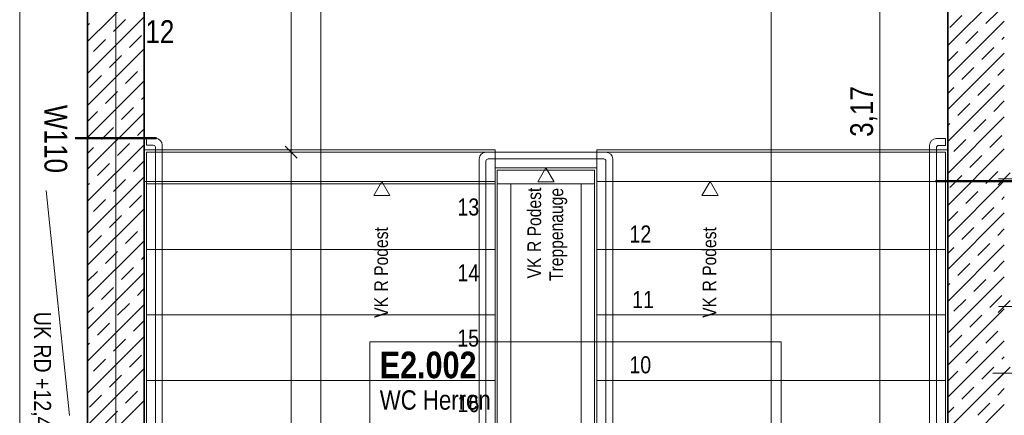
# Model space of a CAD drawing. Extents: x -420 to 300, y 62 to 1112.
# Tile 239 of 256: x -159 to -72, y 937 to 972. Entities that reach past the tile are written whole.
import ezdxf
from ezdxf.lldxf.tags import DXFTag

# ---------------------------------------------------------------- set-up
doc = ezdxf.new("R2010")
doc.units = 0
doc.layers.get('0').update_dxf_attribs({"lineweight": 13})
for name, color, linetype, lineweight, true_color in [('30 -34 Innenwände- 1 tragend', 7, 'Continuous', 13, 0xdd0806), ('30 -35 Decken- 2.1 Treppen Innen 2D', 7, 'Continuous', 9, 0x599559), ('60- 61 allgemeine Ausstattung- 1 Möbel', 9, 'Continuous', 9, 0x808080), ('70 -75 Raumstempel- 1 Raumstempel-A06CPUWKL0', 1, 'Continuous', 50, 0xff0000), ('70 -76 Bemaßung- 2 Allgemein', 9, 'Continuous', 5, 0x808080)]:
    doc.layers.add(name, color=color, linetype=linetype, lineweight=lineweight, true_color=true_color)
for name, color, linetype, lineweight in [('70 -71 Achsen- 1 Gebäudeachsen', 7, 'STRICHPUNKT2-A06CPUWML0', 18), ('70 -75 Raumstempel- 3 Wandstempel', 7, 'Continuous', 50), ('Keine-A06CPUWIL0', 7, 'Continuous', 9)]:
    doc.layers.add(name, color=color, linetype=linetype, lineweight=lineweight)
doc.styles.get("Standard").update_dxf_attribs({"font": 'ARIALN.TTF'})
tags = doc.linetypes.add('grob-A06CPUWHL0', pattern=[14, 3, -8, 3]).pattern_tags.tags
tags[8:9] = [DXFTag(74, 4), DXFTag(75, 0), DXFTag(340, '0'), DXFTag(46, 0.0), DXFTag(50, 0.0), DXFTag(44, 0.0), DXFTag(45, 0.0)]
tags[6:7] = [DXFTag(74, 4), DXFTag(75, 0), DXFTag(340, '0'), DXFTag(46, 0.0), DXFTag(50, 0.0), DXFTag(44, 0.0), DXFTag(45, 0.0)]
tags[4:5] = [DXFTag(74, 4), DXFTag(75, 0), DXFTag(340, '0'), DXFTag(46, 0.0), DXFTag(50, 0.0), DXFTag(44, 0.0), DXFTag(45, 0.0)]
tags = doc.linetypes.add('STRICHPUNKT2-A06CPUWML0', pattern=[12.7, 6.35, -3.175, 0, -3.175]).pattern_tags.tags
tags[10:11] = [DXFTag(74, 4), DXFTag(75, 0), DXFTag(340, '0'), DXFTag(46, 0.0), DXFTag(50, 0.0), DXFTag(44, 0.0), DXFTag(45, 0.0)]
tags[8:9] = [DXFTag(74, 4), DXFTag(75, 0), DXFTag(340, '0'), DXFTag(46, 0.0), DXFTag(50, 0.0), DXFTag(44, 0.0), DXFTag(45, 0.0)]
tags[6:7] = [DXFTag(74, 4), DXFTag(75, 0), DXFTag(340, '0'), DXFTag(46, 0.0), DXFTag(50, 0.0), DXFTag(44, 0.0), DXFTag(45, 0.0)]
tags[4:5] = [DXFTag(74, 4), DXFTag(75, 0), DXFTag(340, '0'), DXFTag(46, 0.0), DXFTag(50, 0.0), DXFTag(44, 0.0), DXFTag(45, 0.0)]

# ---------------------------------------------------------------- blocks, each defined once
blk = doc.blocks.new('Referenz-A06CPUWNL0', base_point=(-395.238, 76.953))
at = {"layer": '30 -34 Innenwände- 1 tragend', "color": 0, "lineweight": 35}
for p, q in [((-76.798, 1001.953), (-76.798, 831.953)), ((-152.798, 995.453), (-152.798, 838.453)), ((-147.798, 995.453), (-147.798, 838.453))]:
    blk.add_line(p, q, dxfattribs=at)
at = {"layer": '30 -34 Innenwände- 1 tragend', "color": 0, "linetype": 'Continuous', "lineweight": -2, "ltscale": 0.13}
for p, q in [((-76.798, 1001.953), (-76.798, 831.953)), ((-152.798, 995.453), (-152.798, 838.453)), ((-147.798, 995.453), (-147.798, 838.453))]:
    blk.add_line(p, q, dxfattribs=at)
at = {"layer": '30 -34 Innenwände- 1 tragend', "color": 0, "lineweight": 9}
for p, q in [((-152.798, 970.048), (-147.798, 975.048)), ((-152.798, 970.048), (-147.798, 975.048)), ((-76.798, 969.68), (-71.798, 974.68)), ((-76.798, 969.68), (-71.798, 974.68)), ((-73.439, 971.625), (-72.378, 972.685)), ((-73.439, 971.625), (-72.378, 972.685)), ((-152.798, 967.219), (-147.798, 972.219)), ((-152.798, 967.219), (-147.798, 972.219)), ((-150.514, 970.918), (-149.453, 971.978)), ((-150.514, 970.918), (-149.453, 971.978)), ((-76.798, 966.852), (-71.798, 971.852)), ((-76.798, 966.852), (-71.798, 971.852)), ((-76.621, 971.271), (-75.56, 972.332)), ((-76.621, 971.271), (-75.56, 972.332)), ((-152.798, 971.462), (-152.635, 971.625)), ((-152.798, 971.462), (-152.635, 971.625)), ((-152.281, 969.15), (-151.221, 970.21)), ((-152.281, 969.15), (-151.221, 970.21)), ((-149.099, 969.503), (-148.039, 970.564)), ((-149.099, 969.503), (-148.039, 970.564)), ((-75.207, 969.857), (-74.146, 970.918)), ((-75.207, 969.857), (-74.146, 970.918)), ((-72.025, 970.21), (-71.798, 970.437)), ((-72.025, 970.21), (-71.798, 970.437)), ((-152.798, 964.391), (-147.798, 969.391)), ((-152.798, 964.391), (-147.798, 969.391)), ((-73.792, 968.443), (-72.732, 969.503)), ((-73.792, 968.443), (-72.732, 969.503)), ((-150.867, 967.736), (-149.806, 968.796)), ((-150.867, 967.736), (-149.806, 968.796)), ((-76.798, 968.266), (-75.914, 969.15)), ((-76.798, 968.266), (-75.914, 969.15)), ((-76.798, 964.023), (-71.798, 969.023)), ((-76.798, 964.023), (-71.798, 969.023)), ((-75.56, 966.675), (-74.5, 967.736)), ((-75.56, 966.675), (-74.5, 967.736)), ((-72.378, 967.028), (-71.798, 967.609)), ((-72.378, 967.028), (-71.798, 967.609)), ((-152.635, 965.968), (-151.574, 967.028)), ((-152.635, 965.968), (-151.574, 967.028)), ((-149.453, 966.321), (-148.392, 967.382)), ((-149.453, 966.321), (-148.392, 967.382)), ((-152.798, 961.562), (-147.798, 966.562)), ((-152.798, 961.562), (-147.798, 966.562)), ((-76.798, 961.195), (-71.798, 966.195)), ((-76.798, 961.195), (-71.798, 966.195)), ((-76.798, 965.437), (-76.267, 965.968)), ((-76.798, 965.437), (-76.267, 965.968)), ((-74.146, 965.261), (-73.085, 966.321)), ((-74.146, 965.261), (-73.085, 966.321)), ((-151.221, 964.554), (-150.16, 965.614)), ((-151.221, 964.554), (-150.16, 965.614)), ((-148.039, 964.907), (-147.798, 965.148)), ((-148.039, 964.907), (-147.798, 965.148)), ((-149.806, 963.139), (-148.746, 964.2)), ((-149.806, 963.139), (-148.746, 964.2)), ((-75.914, 963.493), (-74.853, 964.554)), ((-75.914, 963.493), (-74.853, 964.554)), ((-72.732, 963.846), (-71.798, 964.781)), ((-72.732, 963.846), (-71.798, 964.781)), ((-152.798, 962.977), (-151.928, 963.846)), ((-152.798, 962.977), (-151.928, 963.846)), ((-152.798, 958.734), (-147.798, 963.734)), ((-152.798, 958.734), (-147.798, 963.734)), ((-76.798, 958.366), (-71.798, 963.366)), ((-76.798, 958.366), (-71.798, 963.366)), ((-74.5, 962.079), (-73.439, 963.139)), ((-74.5, 962.079), (-73.439, 963.139)), ((-151.574, 961.372), (-150.514, 962.432)), ((-151.574, 961.372), (-150.514, 962.432)), ((-148.392, 961.725), (-147.798, 962.32)), ((-148.392, 961.725), (-147.798, 962.32)), ((-76.798, 962.609), (-76.621, 962.786)), ((-76.798, 962.609), (-76.621, 962.786)), ((-76.267, 960.311), (-75.207, 961.372)), ((-76.267, 960.311), (-75.207, 961.372)), ((-73.085, 960.665), (-72.025, 961.725)), ((-73.085, 960.665), (-72.025, 961.725)), ((-152.798, 955.906), (-147.798, 960.906)), ((-152.798, 955.906), (-147.798, 960.906)), ((-152.798, 960.148), (-152.281, 960.665)), ((-152.798, 960.148), (-152.281, 960.665)), ((-150.16, 959.957), (-149.099, 961.018)), ((-150.16, 959.957), (-149.099, 961.018)), ((-76.798, 955.538), (-71.798, 960.538)), ((-76.798, 955.538), (-71.798, 960.538)), ((-74.853, 958.897), (-73.792, 959.957)), ((-74.853, 958.897), (-73.792, 959.957)), ((-151.928, 958.19), (-150.867, 959.25)), ((-151.928, 958.19), (-150.867, 959.25)), ((-148.746, 958.543), (-147.798, 959.491)), ((-148.746, 958.543), (-147.798, 959.491)), ((-152.798, 953.077), (-147.798, 958.077)), ((-152.798, 953.077), (-147.798, 958.077)), ((-76.621, 957.129), (-75.56, 958.19)), ((-76.621, 957.129), (-75.56, 958.19)), ((-73.439, 957.483), (-72.378, 958.543)), ((-73.439, 957.483), (-72.378, 958.543)), ((-152.798, 957.32), (-152.635, 957.483)), ((-152.798, 957.32), (-152.635, 957.483)), ((-150.514, 956.775), (-149.453, 957.836)), ((-150.514, 956.775), (-149.453, 957.836)), ((-76.798, 952.71), (-71.798, 957.71)), ((-76.798, 952.71), (-71.798, 957.71)), ((-149.099, 955.361), (-148.039, 956.422)), ((-149.099, 955.361), (-148.039, 956.422)), ((-75.207, 955.715), (-74.146, 956.775)), ((-75.207, 955.715), (-74.146, 956.775)), ((-72.025, 956.068), (-71.798, 956.295)), ((-72.025, 956.068), (-71.798, 956.295)), ((-152.281, 955.008), (-151.221, 956.068)), ((-152.281, 955.008), (-151.221, 956.068)), ((-73.792, 954.301), (-72.732, 955.361)), ((-73.792, 954.301), (-72.732, 955.361)), ((-152.798, 950.249), (-147.798, 955.249)), ((-152.798, 950.249), (-147.798, 955.249)), ((-150.867, 953.593), (-149.806, 954.654)), ((-150.867, 953.593), (-149.806, 954.654)), ((-76.798, 954.124), (-75.914, 955.008)), ((-76.798, 954.124), (-75.914, 955.008)), ((-76.798, 949.881), (-71.798, 954.881)), ((-76.798, 949.881), (-71.798, 954.881)), ((-75.56, 952.533), (-74.5, 953.593)), ((-75.56, 952.533), (-74.5, 953.593)), ((-152.635, 951.826), (-151.574, 952.886)), ((-152.635, 951.826), (-151.574, 952.886)), ((-149.453, 952.179), (-148.392, 953.24)), ((-149.453, 952.179), (-148.392, 953.24)), ((-72.378, 952.886), (-71.798, 953.467)), ((-72.378, 952.886), (-71.798, 953.467)), ((-152.798, 947.42), (-147.798, 952.42)), ((-152.798, 947.42), (-147.798, 952.42)), ((-76.798, 947.053), (-71.798, 952.053)), ((-76.798, 947.053), (-71.798, 952.053)), ((-76.798, 951.295), (-76.267, 951.826)), ((-76.798, 951.295), (-76.267, 951.826)), ((-74.146, 951.119), (-73.085, 952.179)), ((-74.146, 951.119), (-73.085, 952.179)), ((-151.221, 950.411), (-150.16, 951.472)), ((-151.221, 950.411), (-150.16, 951.472)), ((-148.039, 950.765), (-147.798, 951.006)), ((-148.039, 950.765), (-147.798, 951.006)), ((-149.806, 948.997), (-148.746, 950.058)), ((-149.806, 948.997), (-148.746, 950.058)), ((-75.914, 949.351), (-74.853, 950.411)), ((-75.914, 949.351), (-74.853, 950.411)), ((-72.732, 949.704), (-71.798, 950.638)), ((-72.732, 949.704), (-71.798, 950.638)), ((-152.798, 948.834), (-151.928, 949.704)), ((-152.798, 948.834), (-151.928, 949.704)), ((-152.798, 944.592), (-147.798, 949.592)), ((-152.798, 944.592), (-147.798, 949.592)), ((-76.798, 944.224), (-71.798, 949.224)), ((-76.798, 944.224), (-71.798, 949.224)), ((-76.798, 948.467), (-76.621, 948.644)), ((-76.798, 948.467), (-76.621, 948.644)), ((-74.5, 947.937), (-73.439, 948.997)), ((-74.5, 947.937), (-73.439, 948.997)), ((-151.574, 947.229), (-150.514, 948.29)), ((-151.574, 947.229), (-150.514, 948.29)), ((-148.392, 947.583), (-147.798, 948.178)), ((-148.392, 947.583), (-147.798, 948.178)), ((-73.085, 946.522), (-72.025, 947.583)), ((-73.085, 946.522), (-72.025, 947.583)), ((-152.798, 941.763), (-147.798, 946.763)), ((-152.798, 941.763), (-147.798, 946.763)), ((-150.16, 945.815), (-149.099, 946.876)), ((-150.16, 945.815), (-149.099, 946.876)), ((-76.267, 946.169), (-75.207, 947.229)), ((-76.267, 946.169), (-75.207, 947.229)), ((-152.798, 946.006), (-152.281, 946.522)), ((-152.798, 946.006), (-152.281, 946.522)), ((-76.798, 941.396), (-71.798, 946.396)), ((-76.798, 941.396), (-71.798, 946.396)), ((-74.853, 944.755), (-73.792, 945.815)), ((-74.853, 944.755), (-73.792, 945.815)), ((-151.928, 944.048), (-150.867, 945.108)), ((-151.928, 944.048), (-150.867, 945.108)), ((-148.746, 944.401), (-147.798, 945.349)), ((-148.746, 944.401), (-147.798, 945.349)), ((-76.621, 942.987), (-75.56, 944.048)), ((-76.621, 942.987), (-75.56, 944.048)), ((-73.439, 943.34), (-72.378, 944.401)), ((-73.439, 943.34), (-72.378, 944.401)), ((-152.798, 938.935), (-147.798, 943.935)), ((-152.798, 938.935), (-147.798, 943.935)), ((-152.798, 943.178), (-152.635, 943.34)), ((-152.798, 943.178), (-152.635, 943.34)), ((-150.514, 942.633), (-149.453, 943.694)), ((-150.514, 942.633), (-149.453, 943.694)), ((-76.798, 938.567), (-71.798, 943.567)), ((-76.798, 938.567), (-71.798, 943.567)), ((-149.099, 941.219), (-148.039, 942.28)), ((-149.099, 941.219), (-148.039, 942.28)), ((-75.207, 941.573), (-74.146, 942.633)), ((-75.207, 941.573), (-74.146, 942.633)), ((-152.281, 940.866), (-151.221, 941.926)), ((-152.281, 940.866), (-151.221, 941.926)), ((-72.025, 941.926), (-71.798, 942.153)), ((-72.025, 941.926), (-71.798, 942.153)), ((-152.798, 936.107), (-147.798, 941.107)), ((-152.798, 936.107), (-147.798, 941.107)), ((-150.867, 939.451), (-149.806, 940.512)), ((-150.867, 939.451), (-149.806, 940.512)), ((-76.798, 939.982), (-75.914, 940.866)), ((-76.798, 939.982), (-75.914, 940.866)), ((-76.798, 935.739), (-71.798, 940.739)), ((-76.798, 935.739), (-71.798, 940.739)), ((-73.792, 940.158), (-72.732, 941.219)), ((-73.792, 940.158), (-72.732, 941.219)), ((-152.635, 937.684), (-151.574, 938.744)), ((-152.635, 937.684), (-151.574, 938.744)), ((-149.453, 938.037), (-148.392, 939.098)), ((-149.453, 938.037), (-148.392, 939.098)), ((-75.56, 938.391), (-74.5, 939.451)), ((-75.56, 938.391), (-74.5, 939.451)), ((-72.378, 938.744), (-71.798, 939.325)), ((-72.378, 938.744), (-71.798, 939.325)), ((-152.798, 933.278), (-147.798, 938.278)), ((-152.798, 933.278), (-147.798, 938.278)), ((-76.798, 932.911), (-71.798, 937.911)), ((-76.798, 932.911), (-71.798, 937.911)), ((-74.146, 936.976), (-73.085, 938.037)), ((-74.146, 936.976), (-73.085, 938.037)), ((-151.221, 936.269), (-150.16, 937.33)), ((-151.221, 936.269), (-150.16, 937.33)), ((-76.798, 937.153), (-76.267, 937.684)), ((-76.798, 937.153), (-76.267, 937.684))]:
    blk.add_line(p, q, dxfattribs=at)
at = {"layer": '30 -35 Decken- 2.1 Treppen Innen 2D', "color": 0, "linetype": 'grob-A06CPUWHL0', "ltscale": 0.13}
for p, q in [((-147.798, 988.053), (-147.798, 957.653)), ((-76.798, 957.653), (-76.798, 988.053)), ((-116.798, 958.853), (-107.798, 958.853)), ((-116.798, 957.653), (-116.798, 958.853)), ((-107.798, 958.853), (-107.798, 957.653)), ((-147.798, 957.653), (-116.798, 957.653)), ((-107.798, 957.653), (-76.798, 957.653))]:
    blk.add_line(p, q, dxfattribs=at)
at = {"layer": '30 -35 Decken- 2.1 Treppen Innen 2D', "color": 0, "linetype": 'Continuous', "ltscale": 0.13}
for p, q in [((-147.798, 988.053), (-147.798, 960.453)), ((-76.798, 960.453), (-76.798, 988.053)), ((-132.198, 974.253), (-132.198, 887.853)), ((-92.398, 884.953), (-92.398, 974.253)), ((-146.798, 961.473), (-147.598, 961.473)), ((-147.598, 961.473), (-147.598, 960.873)), ((-76.998, 961.453), (-77.798, 961.453)), ((-76.998, 960.853), (-76.998, 961.453)), ((-147.598, 960.873), (-146.998, 960.873)), ((-146.798, 960.673), (-146.798, 881.753)), ((-146.198, 881.553), (-146.198, 960.873)), ((-78.398, 960.853), (-78.398, 884.953)), ((-77.798, 884.953), (-77.798, 960.653)), ((-77.598, 960.853), (-76.998, 960.853)), ((-147.798, 960.453), (-116.798, 960.453)), ((-147.598, 957.453), (-147.598, 960.253)), ((-147.598, 960.253), (-116.798, 960.253)), ((-118.198, 959.653), (-118.198, 882.753)), ((-106.998, 960.253), (-117.598, 960.253)), ((-117.398, 959.653), (-107.198, 959.653)), ((-116.798, 960.453), (-116.798, 958.853)), ((-116.798, 960.253), (-116.798, 957.453)), ((-107.798, 958.853), (-107.798, 960.453)), ((-107.798, 960.453), (-76.798, 960.453)), ((-107.798, 960.253), (-107.798, 951.653)), ((-76.998, 960.253), (-107.798, 960.253)), ((-106.398, 884.953), (-106.398, 959.653)), ((-76.998, 951.653), (-76.998, 960.253)), ((-117.598, 882.953), (-117.598, 959.453)), ((-116.798, 958.853), (-107.798, 958.853)), ((-112.298, 958.853), (-113.01, 957.619)), ((-111.585, 957.619), (-112.298, 958.853)), ((-106.998, 959.453), (-106.998, 884.953)), ((-116.598, 957.453), (-116.598, 958.653)), ((-116.598, 958.653), (-107.998, 958.653)), ((-107.998, 958.653), (-107.998, 957.453)), ((-147.598, 951.653), (-147.598, 957.453)), ((-147.598, 957.453), (-116.798, 957.453)), ((-116.798, 957.453), (-147.598, 957.453)), ((-126.798, 957.653), (-127.51, 956.419)), ((-126.085, 956.419), (-126.798, 957.653)), ((-116.798, 957.453), (-116.798, 951.653)), ((-107.998, 957.453), (-116.598, 957.453)), ((-116.598, 884.953), (-116.598, 957.453)), ((-116.598, 957.453), (-115.398, 957.453)), ((-115.398, 957.453), (-115.398, 884.953)), ((-113.01, 957.619), (-111.585, 957.619)), ((-109.198, 884.953), (-109.198, 957.453)), ((-109.198, 957.453), (-107.998, 957.453)), ((-107.998, 957.453), (-107.998, 884.953)), ((-97.798, 957.653), (-98.51, 956.419)), ((-97.085, 956.419), (-97.798, 957.653)), ((-127.51, 956.419), (-126.085, 956.419)), ((-98.51, 956.419), (-97.085, 956.419)), ((-147.598, 945.853), (-147.598, 951.653)), ((-147.598, 951.653), (-116.798, 951.653)), ((-116.798, 951.653), (-147.598, 951.653)), ((-116.798, 951.653), (-116.798, 945.853)), ((-107.798, 951.653), (-107.798, 945.853)), ((-76.998, 951.653), (-107.798, 951.653)), ((-107.798, 951.653), (-76.998, 951.653)), ((-76.998, 945.853), (-76.998, 951.653)), ((-147.598, 940.053), (-147.598, 945.853)), ((-147.598, 945.853), (-116.798, 945.853)), ((-116.798, 945.853), (-147.598, 945.853)), ((-116.798, 945.853), (-116.798, 940.053)), ((-107.798, 945.853), (-107.798, 940.053)), ((-76.998, 945.853), (-107.798, 945.853)), ((-107.798, 945.853), (-76.998, 945.853)), ((-76.998, 940.053), (-76.998, 945.853)), ((-147.598, 934.253), (-147.598, 940.053)), ((-147.598, 940.053), (-116.798, 940.053)), ((-116.798, 940.053), (-147.598, 940.053)), ((-116.798, 940.053), (-116.798, 934.253)), ((-107.798, 940.053), (-107.798, 934.253)), ((-76.998, 940.053), (-107.798, 940.053)), ((-107.798, 940.053), (-76.998, 940.053)), ((-76.998, 934.253), (-76.998, 940.053))]:
    blk.add_line(p, q, dxfattribs=at)
for centre, major_axis in [((-146.798, 960.873), (0.6, 0)), ((-77.798, 960.853), (0, 0.6)), ((-146.998, 960.673), (0.2, 0)), ((-77.598, 960.653), (0, 0.2)), ((-117.598, 959.653), (0, 0.6)), ((-117.398, 959.453), (0, 0.2)), ((-107.198, 959.453), (0.2, 0)), ((-106.998, 959.653), (0.6, 0))]:
    blk.add_ellipse(centre, major_axis=major_axis, ratio=1, start_param=0, end_param=1.570796, dxfattribs=at)
at = {"layer": '60- 61 allgemeine Ausstattung- 1 Möbel', "color": 0, "linetype": 'Continuous', "ltscale": 0.13}
blk.add_line((-154.398, 936.953), (-156.448, 956.848), dxfattribs=at)
at = {"layer": '70 -71 Achsen- 1 Gebäudeachsen', "color": 0, "linetype": 'STRICHPUNKT2-A06CPUWML0', "ltscale": 0.18}
blk.add_line((-150.298, 1084.393), (-150.298, 84.953), dxfattribs=at)
at = {"layer": '70 -75 Raumstempel- 1 Raumstempel-A06CPUWKL0', "color": 0, "lineweight": 9}
for p, q in [((-127.848, 943.457), (-127.848, 917.317)), ((-91.524, 943.457), (-127.848, 943.457)), ((-91.524, 917.317), (-91.524, 943.457))]:
    blk.add_line(p, q, dxfattribs=at)
at = {"layer": '70 -76 Bemaßung- 2 Allgemein', "color": 0, "linetype": 'Continuous', "ltscale": 0.13}
for p, q in [((-158.798, 839.514), (-158.798, 994.393)), ((-82.798, 933.114), (-82.798, 994.393)), ((-134.798, 961.314), (-134.798, 987.193)), ((-134.798, 959.253), (-134.798, 961.314)), ((-134.798, 961.253), (-134.798, 959.193)), ((-137.298, 960.253), (-133.798, 960.253)), ((-137.298, 960.253), (-133.798, 960.253)), ((-134.798, 883.214), (-134.798, 959.193)), ((-72.328, 957.348), (-71.267, 958.41)), ((-72.298, 957.879), (-70.737, 957.879)), ((-72.328, 946.064), (-71.267, 947.125)), ((-72.298, 946.594), (-70.737, 946.594)), ((-72.798, 940.709), (-70.737, 940.709))]:
    blk.add_line(p, q, dxfattribs=at)
at = {"layer": '70 -76 Bemaßung- 2 Allgemein', "color": 0, "linetype": 'Continuous', "lineweight": 20, "ltscale": 0.2}
for p, q in [((-134.267, 959.723), (-135.328, 960.784)), ((-135.328, 960.784), (-134.267, 959.723)), ((-72.328, 940.178), (-71.267, 941.239))]:
    blk.add_line(p, q, dxfattribs=at)
at = {"layer": 'Keine-A06CPUWIL0', "color": 0, "lineweight": 50}
for p, q in [((-153.883, 961.494), (-146.713, 961.494)), ((-70.713, 957.672), (-77.883, 957.672))]:
    blk.add_line(p, q, dxfattribs=at)
at = {"layer": '30 -35 Decken- 2.1 Treppen Innen 2D', "color": 0, "linetype": 'Continuous', "ltscale": 0.13, "attachment_point": 1}
for s, insert, char_height, rotation in [('{\\fArial Narrow;Treppenauge}', (-111.988, 948.852), 1.20826, 90), ('{\\fArial Narrow;Podest}', (-113.937, 952.799), 1.20826, 90), ('{\\fArial Narrow;13}', (-120.123, 956.157), 1.51033, 0.001), ('{\\fArial Narrow;Podest}', (-127.463, 949.308), 1.20826, 90), ('{\\fArial Narrow;Podest}', (-98.463, 949.308), 1.20826, 90), ('{\\fArial Narrow;12}', (-104.917, 953.767), 1.51033, 0.001), ('{\\fArial Narrow;R}', (-113.937, 951.415), 1.20826, 90), ('{\\fArial Narrow;VK}', (-113.937, 949.084), 1.20826, 90), ('{\\fArial Narrow;14}', (-120.117, 950.333), 1.51033, 0.001), ('{\\fArial Narrow;R}', (-127.463, 947.924), 1.20826, 90), ('{\\fArial Narrow;R}', (-98.463, 947.924), 1.20826, 90), ('{\\fArial Narrow;VK}', (-127.463, 945.593), 1.20826, 90), ('{\\fArial Narrow;11}', (-104.684, 947.967), 1.51033, 0.001), ('{\\fArial Narrow;VK}', (-98.463, 945.593), 1.20826, 90), ('{\\fArial Narrow;15}', (-120.132, 944.557), 1.51033, 0.001), ('{\\fArial Narrow;10}', (-104.926, 942.191), 1.51033, 0.001), ('{\\fArial Narrow;16}', (-120.123, 938.757), 1.51033, 0.001)]:
    blk.add_mtext(s, dxfattribs=dict(at, insert=insert, char_height=char_height, rotation=rotation))
at = {"layer": '70 -75 Raumstempel- 1 Raumstempel-A06CPUWKL0', "color": 0, "linetype": 'Continuous', "ltscale": 0.5, "attachment_point": 1, "rotation": 0}
for s, insert, char_height in [('{\\fArial Narrow|b1|i0;E2.002}', (-126.981, 942.602), 2.3536), ('{\\fArial Narrow;WC Herren}', (-126.981, 939.179), 1.71171)]:
    blk.add_mtext(s, dxfattribs=dict(at, insert=insert, char_height=char_height))
at = {"layer": '70 -75 Raumstempel- 3 Wandstempel', "color": 0, "linetype": 'Continuous', "ltscale": 0.5, "insert": (-154.598, 964.436), "char_height": 2.01377, "attachment_point": 1, "rotation": 270}
blk.add_mtext('{\\fArial Narrow;W110}', dxfattribs=at)
at = {"layer": '70 -76 Bemaßung- 2 Allgemein', "color": 0, "linetype": 'Continuous', "ltscale": 0.13, "insert": (-147.697, 971.928), "char_height": 2.01377, "attachment_point": 1}
blk.add_mtext('{\\fArial Narrow;12}', dxfattribs=at)
at = {"layer": '70 -76 Bemaßung- 2 Allgemein', "color": 0, "linetype": 'Continuous', "ltscale": 0.13, "attachment_point": 1}
for s, insert, char_height, rotation in [('{\\fArial Narrow;3,17}', (-85.413, 961.609), 2.01377, 90), ('{\\fArial Narrow;UK RD +12,40m/3,35m}', (-156.022, 946.128), 1.51033, 270)]:
    blk.add_mtext(s, dxfattribs=dict(at, insert=insert, char_height=char_height, rotation=rotation))

msp = doc.modelspace()

# ---------------------------------------------------------------- block references
at = {"color": 8, "lineweight": 13, "ltscale": 0.13, "true_color": 0x808080}
msp.add_blockref('Referenz-A06CPUWNL0', (-395.238, 76.953), dxfattribs=at)

doc.saveas('drawing.dxf')
